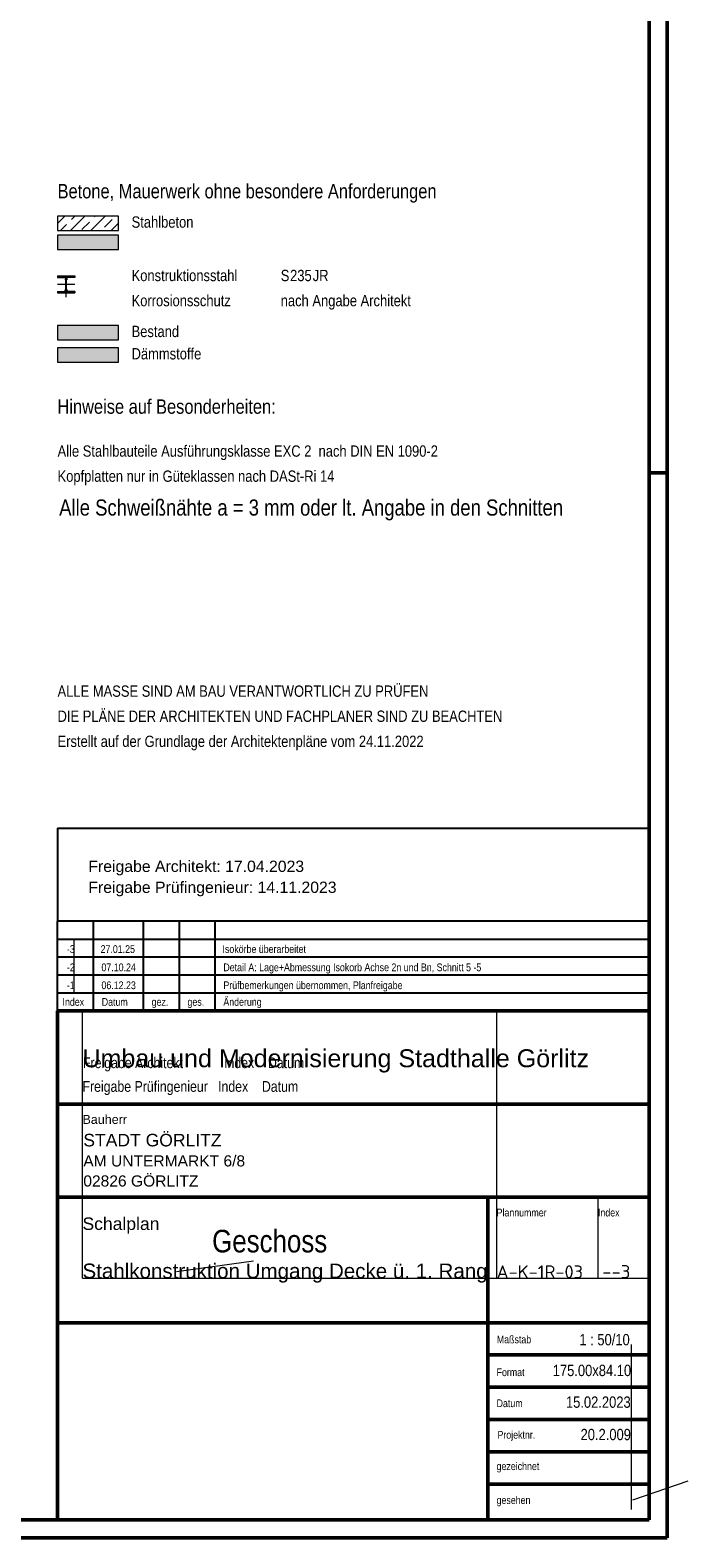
# Model space of a CAD drawing. Header units: millimetres. Extents: x 0 to 91, y -53.4 to 42.
# Tile 178 of 180: x 78.6 to 87.8, y 0 to 21. Entities that reach past the tile are written whole.
import ezdxf
from ezdxf.enums import TextEntityAlignment as Align

# ---------------------------------------------------------------- set-up
doc = ezdxf.new("R2010")
doc.units = ezdxf.units.MM
doc.linetypes.add('DASHDOT', pattern=[1, 0.5, -0.25, 0, -0.25])
doc.layers.add('Achsen', color=7, linetype='Continuous', lineweight=20)
doc.styles.add('Arial', font='arial.ttf')
doc.styles.add('Arial Narrow', font='ARIALN.TTF')
doc.styles.add('isocp', font='isocp', dxfattribs={"width": 1.1})

msp = doc.modelspace()

# ---------------------------------------------------------------- hatches: boundary and pattern name
at = {"lineweight": 13}
h = msp.add_hatch(dxfattribs=at)
h.set_pattern_fill('bB', color=6, scale=0.01, angle=45, style=0, pattern_type=2)
h.set_pattern_definition([(45, (0, 0), (-0.14142136, 0.14142136), [0.15, -0.1]), (45, (-0.07071, 0.07071), (-0.14142136, 0.14142136), [])])
h.paths.add_polyline_path([(79.85, 18.4296393), (79.85, 18.2296393), (79, 18.2296393), (79, 18.4296393)])
at = {"lineweight": 13, "true_color": 0xd0ffd0}
msp.add_hatch(color=254, dxfattribs=at).paths.add_polyline_path([(79.85, 18.1652912), (79.85, 17.9652912), (79, 17.9652912), (79, 18.1652912)])
at = {"lineweight": 50, "true_color": 0x000000}
msp.add_hatch(color=18, dxfattribs=at).paths.add_polyline_path([(79, 17.3596568), (79.24, 17.3596568), (79.24, 17.3816568), (79.1505, 17.3816568), (79.1500857, 17.3816604), (79.1496716, 17.3816711), (79.1492577, 17.381689), (79.1488442, 17.381714), (79.1484312, 17.3817462), (79.1480188, 17.3817854), (79.1476071, 17.3818318), (79.1471963, 17.3818853), (79.1467865, 17.3819459), (79.1463778, 17.3820135), (79.1459703, 17.3820882), (79.1455642, 17.3821699), (79.1451595, 17.3822586), (79.1447564, 17.3823542), (79.1443551, 17.3824568), (79.1439555, 17.3825664), (79.1435579, 17.3826828), (79.1431624, 17.382806), (79.1427691, 17.3829361), (79.1423781, 17.3830729), (79.1419895, 17.3832164), (79.1416034, 17.3833667), (79.14122, 17.3835236), (79.1408393, 17.383687), (79.1404616, 17.3838571), (79.1400868, 17.3840336), (79.1397151, 17.3842165), (79.1393466, 17.3844059), (79.1389815, 17.3846016), (79.1386198, 17.3848035), (79.1382616, 17.3850117), (79.1379071, 17.385226), (79.1375563, 17.3854464), (79.1372094, 17.3856728), (79.1368664, 17.3859052), (79.1365276, 17.3861435), (79.1361928, 17.3863876), (79.1358624, 17.3866374), (79.1355362, 17.3868929), (79.1352146, 17.387154), (79.1348975, 17.3874205), (79.1345851, 17.3876926), (79.1342774, 17.3879699), (79.1339745, 17.3882526), (79.1336765, 17.3885404), (79.1333836, 17.3888334), (79.1330958, 17.3891313), (79.1328131, 17.3894342), (79.1325357, 17.3897419), (79.1322637, 17.3900543), (79.1319971, 17.3903714), (79.131736, 17.3906931), (79.1314806, 17.3910192), (79.1312307, 17.3913496), (79.1309867, 17.3916844), (79.1307484, 17.3920233), (79.130516, 17.3923662), (79.1302896, 17.3927131), (79.1300692, 17.3930639), (79.1298549, 17.3934184), (79.1296467, 17.3937766), (79.1294447, 17.3941383), (79.1292491, 17.3945035), (79.1290597, 17.3948719), (79.1288767, 17.3952436), (79.1287002, 17.3956184), (79.1285302, 17.3959962), (79.1283667, 17.3963768), (79.1282099, 17.3967602), (79.1280596, 17.3971463), (79.1279161, 17.3975349), (79.1277792, 17.3979259), (79.1276492, 17.3983193), (79.1275259, 17.3987148), (79.1274095, 17.3991124), (79.1273, 17.3995119), (79.1271974, 17.3999133), (79.1271017, 17.4003163), (79.127013, 17.400721), (79.1269313, 17.4011271), (79.1268567, 17.4015346), (79.126789, 17.4019433), (79.1267285, 17.4023531), (79.126675, 17.4027639), (79.1266286, 17.4031756), (79.1265893, 17.403588), (79.1265572, 17.404001), (79.1265322, 17.4044146), (79.1265143, 17.4048284), (79.1265036, 17.4052426), (79.1265, 17.4056568), (79.1265, 17.5536568), (79.1265036, 17.5540711), (79.1265143, 17.5544852), (79.1265322, 17.5548991), (79.1265572, 17.5553126), (79.1265893, 17.5557256), (79.1266286, 17.556138), (79.126675, 17.5565497), (79.1267285, 17.5569605), (79.126789, 17.5573703), (79.1268567, 17.557779), (79.1269313, 17.5581865), (79.127013, 17.5585927), (79.1271017, 17.5589973), (79.1271974, 17.5594004), (79.1273, 17.5598018), (79.1274095, 17.5602013), (79.1275259, 17.5605989), (79.1276492, 17.5609944), (79.1277792, 17.5613877), (79.1279161, 17.5617787), (79.1280596, 17.5621673), (79.1282099, 17.5625534), (79.1283667, 17.5629368), (79.1285302, 17.5633175), (79.1287002, 17.5636953), (79.1288767, 17.56407), (79.1290597, 17.5644417), (79.1292491, 17.5648102), (79.1294447, 17.5651753), (79.1296467, 17.565537), (79.1298549, 17.5658952), (79.1300692, 17.5662497), (79.1302896, 17.5666005), (79.130516, 17.5669474), (79.1307484, 17.5672904), (79.1309867, 17.5676293), (79.1312307, 17.567964), (79.1314806, 17.5682945), (79.131736, 17.5686206), (79.1319971, 17.5689422), (79.1322637, 17.5692593), (79.1325357, 17.5695718), (79.1328131, 17.5698795), (79.1330958, 17.5701823), (79.1333836, 17.5704803), (79.1336765, 17.5707732), (79.1339745, 17.5710611), (79.1342774, 17.5713437), (79.1345851, 17.5716211), (79.1348975, 17.5718931), (79.1352146, 17.5721597), (79.1355362, 17.5724208), (79.1358624, 17.5726763), (79.1361928, 17.5729261), (79.1365276, 17.5731702), (79.1368664, 17.5734084), (79.1372094, 17.5736408), (79.1375563, 17.5738673), (79.1379071, 17.5740877), (79.1382616, 17.574302), (79.1386198, 17.5745101), (79.1389815, 17.5747121), (79.1393466, 17.5749078), (79.1397151, 17.5750971), (79.1400868, 17.5752801), (79.1404616, 17.5754566), (79.1408393, 17.5756266), (79.14122, 17.5757901), (79.1416034, 17.575947), (79.1419895, 17.5760972), (79.1423781, 17.5762408), (79.1427691, 17.5763776), (79.1431624, 17.5765077), (79.1435579, 17.5766309), (79.1439555, 17.5767473), (79.1443551, 17.5768568), (79.1447564, 17.5769594), (79.1451595, 17.5770551), (79.1455642, 17.5771438), (79.1459703, 17.5772255), (79.1463778, 17.5773002), (79.1467865, 17.5773678), (79.1471963, 17.5774284), (79.1476071, 17.5774818), (79.1480188, 17.5775282), (79.1484312, 17.5775675), (79.1488442, 17.5775996), (79.1492577, 17.5776247), (79.1496716, 17.5776425), (79.1500857, 17.5776533), (79.1505, 17.5776568), (79.24, 17.5776568), (79.24, 17.5996568), (79, 17.5996568), (79, 17.5776568), (79.0895, 17.5776568), (79.0899143, 17.5776533), (79.0903284, 17.5776425), (79.0907423, 17.5776247), (79.0911558, 17.5775996), (79.0915688, 17.5775675), (79.0919812, 17.5775282), (79.0923929, 17.5774818), (79.0928037, 17.5774284), (79.0932135, 17.5773678), (79.0936222, 17.5773002), (79.0940297, 17.5772255), (79.0944358, 17.5771438), (79.0948405, 17.5770551), (79.0952436, 17.5769594), (79.0956449, 17.5768568), (79.0960445, 17.5767473), (79.0964421, 17.5766309), (79.0968376, 17.5765077), (79.0972309, 17.5763776), (79.0976219, 17.5762408), (79.0980105, 17.5760972), (79.0983966, 17.575947), (79.09878, 17.5757901), (79.0991607, 17.5756266), (79.0995384, 17.5754566), (79.0999132, 17.5752801), (79.1002849, 17.5750971), (79.1006534, 17.5749078), (79.1010185, 17.5747121), (79.1013802, 17.5745101), (79.1017384, 17.574302), (79.1020929, 17.5740877), (79.1024437, 17.5738673), (79.1027906, 17.5736408), (79.1031336, 17.5734084), (79.1034724, 17.5731702), (79.1038072, 17.5729261), (79.1041376, 17.5726763), (79.1044638, 17.5724208), (79.1047854, 17.5721597), (79.1051025, 17.5718931), (79.1054149, 17.5716211), (79.1057226, 17.5713437), (79.1060255, 17.5710611), (79.1063235, 17.5707732), (79.1066164, 17.5704803), (79.1069042, 17.5701823), (79.1071869, 17.5698795), (79.1074643, 17.5695718), (79.1077363, 17.5692593), (79.1080029, 17.5689422), (79.108264, 17.5686206), (79.1085194, 17.5682945), (79.1087693, 17.567964), (79.1090133, 17.5676293), (79.1092516, 17.5672904), (79.109484, 17.5669474), (79.1097104, 17.5666005), (79.1099308, 17.5662497), (79.1101451, 17.5658952), (79.1103533, 17.565537), (79.1105553, 17.5651753), (79.1107509, 17.5648102), (79.1109403, 17.5644417), (79.1111233, 17.56407), (79.1112998, 17.5636953), (79.1114698, 17.5633175), (79.1116333, 17.5629368), (79.1117901, 17.5625534), (79.1119404, 17.5621673), (79.1120839, 17.5617787), (79.1122208, 17.5613877), (79.1123508, 17.5609944), (79.1124741, 17.5605989), (79.1125905, 17.5602013), (79.1127, 17.5598018), (79.1128026, 17.5594004), (79.1128983, 17.5589973), (79.112987, 17.5585927), (79.1130687, 17.5581865), (79.1131433, 17.557779), (79.113211, 17.5573703), (79.1132715, 17.5569605), (79.113325, 17.5565497), (79.1133714, 17.556138), (79.1134107, 17.5557256), (79.1134428, 17.5553126), (79.1134678, 17.5548991), (79.1134857, 17.5544852), (79.1134964, 17.5540711), (79.1135, 17.5536568), (79.1135, 17.4056568), (79.1134964, 17.4052426), (79.1134857, 17.4048284), (79.1134678, 17.4044146), (79.1134428, 17.404001), (79.1134107, 17.403588), (79.1133714, 17.4031756), (79.113325, 17.4027639), (79.1132715, 17.4023531), (79.113211, 17.4019433), (79.1131433, 17.4015346), (79.1130687, 17.4011271), (79.112987, 17.400721), (79.1128983, 17.4003163), (79.1128026, 17.3999133), (79.1127, 17.3995119), (79.1125905, 17.3991124), (79.1124741, 17.3987148), (79.1123508, 17.3983193), (79.1122208, 17.3979259), (79.1120839, 17.3975349), (79.1119404, 17.3971463), (79.1117901, 17.3967602), (79.1116333, 17.3963768), (79.1114698, 17.3959962), (79.1112998, 17.3956184), (79.1111233, 17.3952436), (79.1109403, 17.3948719), (79.1107509, 17.3945035), (79.1105553, 17.3941383), (79.1103533, 17.3937766), (79.1101451, 17.3934184), (79.1099308, 17.3930639), (79.1097104, 17.3927131), (79.109484, 17.3923662), (79.1092516, 17.3920233), (79.1090133, 17.3916844), (79.1087693, 17.3913496), (79.1085194, 17.3910192), (79.108264, 17.3906931), (79.1080029, 17.3903714), (79.1077363, 17.3900543), (79.1074643, 17.3897419), (79.1071869, 17.3894342), (79.1069042, 17.3891313), (79.1066164, 17.3888334), (79.1063235, 17.3885404), (79.1060255, 17.3882526), (79.1057226, 17.3879699), (79.1054149, 17.3876926), (79.1051025, 17.3874205), (79.1047854, 17.387154), (79.1044638, 17.3868929), (79.1041376, 17.3866374), (79.1038072, 17.3863876), (79.1034724, 17.3861435), (79.1031336, 17.3859052), (79.1027906, 17.3856728), (79.1024437, 17.3854464), (79.1020929, 17.385226), (79.1017384, 17.3850117), (79.1013802, 17.3848035), (79.1010185, 17.3846016), (79.1006534, 17.3844059), (79.1002849, 17.3842165), (79.0999132, 17.3840336), (79.0995384, 17.3838571), (79.0991607, 17.383687), (79.09878, 17.3835236), (79.0983966, 17.3833667), (79.0980105, 17.3832164), (79.0976219, 17.3830729), (79.0972309, 17.3829361), (79.0968376, 17.382806), (79.0964421, 17.3826828), (79.0960445, 17.3825664), (79.0956449, 17.3824568), (79.0952436, 17.3823542), (79.0948405, 17.3822586), (79.0944358, 17.3821699), (79.0940297, 17.3820882), (79.0936222, 17.3820135), (79.0932135, 17.3819459), (79.0928037, 17.3818853), (79.0923929, 17.3818318), (79.0919812, 17.3817854), (79.0915688, 17.3817462), (79.0911558, 17.381714), (79.0907423, 17.381689), (79.0903284, 17.3816711), (79.0899143, 17.3816604), (79.0895, 17.3816568), (79, 17.3816568)])
at = {"lineweight": 50, "true_color": 0xe0ddbe}
msp.add_hatch(color=254, dxfattribs=at).paths.add_polyline_path([(79.85, 16.5932421), (79.85, 16.3932421), (79, 16.3932421), (79, 16.5932421)])
at = {"layer": 'Achsen', "lineweight": 50, "true_color": 0xe9e9e9}
msp.add_hatch(color=254, dxfattribs=at).paths.add_polyline_path([(79, 16.7044781), (79.85, 16.7044781), (79.85, 16.9044781), (79, 16.9044781)])

# ---------------------------------------------------------------- linework, layer by layer
at = {"color": 4, "linetype": 'Continuous', "lineweight": 50}
for p, q in [((87.5, 0), (87.5, 42.05)), ((87.25, 0.25), (87.25, 41.8)), ((79, 0.25), (79, 7.35)), ((79, 7.35), (87.25, 7.35)), ((87.25, 7.35), (87.25, 1.7499962)), ((87.25, 6.05), (79, 6.05)), ((87.25, 5), (87.25, 4.75)), ((87.25, 4.75), (79, 4.75)), ((85, 4.75), (85, 0.25)), ((79, 3), (87.25, 3)), ((87.25, 2.55), (85, 2.55)), ((87.25, 2.1), (85, 2.1)), ((87.25, 1.7499962), (87.25, 0.25)), ((87.25, 1.65), (85, 1.65)), ((87.25, 1.2), (85, 1.2)), ((87.25, 0.75), (85, 0.75)), ((1, 0.25), (87.25, 0.25)), ((87.25, 0.25), (79, 0.25)), ((84.6729921, 0.25), (80.023422, 0.25)), ((0, 0), (87.5, 0))]:
    msp.add_line(p, q, dxfattribs=at)
at = {"color": 3, "linetype": 'Continuous', "lineweight": 25}
for p, q in [((87.25, 8.6), (87.25, 18.931111)), ((79, 9.8980988), (87.25, 9.8980988)), ((79, 9.8980988), (79, 8.6)), ((79, 7.35), (79, 8.6)), ((87.25, 8.6), (79, 8.6)), ((79.5, 7.35), (79.5, 8.6)), ((80.2, 7.35), (80.2, 8.6)), ((80.7, 7.35), (80.7, 8.6)), ((81.2, 7.35), (81.2, 8.6)), ((87.25, 7.35), (87.25, 8.6)), ((79, 8.35), (87.25, 8.35)), ((79, 8.1), (87.25, 8.1)), ((79, 7.85), (87.25, 7.85)), ((79, 7.6), (87.25, 7.6))]:
    msp.add_line(p, q, dxfattribs=at)
at = {"color": 5, "linetype": 'Continuous', "lineweight": 18}
for p, q in [((79.85, 18.4296393), (79, 18.4296393)), ((79, 18.4296393), (79, 18.2296393)), ((79.85, 18.2296393), (79.85, 18.4296393)), ((79, 18.2296393), (79.85, 18.2296393)), ((79.85, 18.1652912), (79, 18.1652912)), ((79, 18.1652912), (79, 17.9652912)), ((79.85, 17.9652912), (79.85, 18.1652912)), ((79, 17.9652912), (79.85, 17.9652912)), ((79, 17.5996568), (79.24, 17.5996568)), ((79, 17.5996568), (79, 17.5776568)), ((79, 17.5776568), (79.0895, 17.5776568)), ((79.1135, 17.4056568), (79.1135, 17.5536568)), ((79.1265, 17.4056568), (79.1265, 17.5536568)), ((79.24, 17.5776568), (79.1505, 17.5776568)), ((79.24, 17.5996568), (79.24, 17.5776568)), ((79, 17.3816568), (79.0895, 17.3816568)), ((79, 17.3816568), (79, 17.3596568)), ((79, 17.3596568), (79.24, 17.3596568)), ((79.24, 17.3816568), (79.1505, 17.3816568)), ((79.24, 17.3816568), (79.24, 17.3596568)), ((79.85, 16.5932421), (79, 16.5932421)), ((79, 16.5932421), (79, 16.3932421)), ((79.85, 16.3932421), (79.85, 16.5932421)), ((79, 16.3932421), (79.85, 16.3932421))]:
    msp.add_line(p, q, dxfattribs=at)
at = {"color": 9, "linetype": 'DASHDOT', "lineweight": 0, "ltscale": 0.5}
for p, q in [((79.24, 17.4796568), (79, 17.4796568)), ((79.12, 17.2996568), (79.12, 17.6596568))]:
    msp.add_line(p, q, dxfattribs=at)
at = {"color": 9, "linetype": 'Continuous', "lineweight": 0}
for p, q in [((79.054, 17.5996568), (79.054, 17.5776568)), ((79.1035, 17.5536568), (79.1365, 17.5536568)), ((79.186, 17.5996568), (79.186, 17.5776568)), ((79.1035, 17.4056568), (79.1365, 17.4056568)), ((79.225366, 8.35), (79.225366, 7.6)), ((79.347521, 3.6199846), (79.347521, 7.35)), ((85.1229535, 7.35), (85.1229535, 3.6199846)), ((86.5368, 4.75), (86.5368, 3.6199846)), ((81.7346722, 3.8563076), (80.6601096, 3.711655)), ((79.347521, 3.6199846), (87.25, 3.6199846)), ((87.001833, 2.695755), (87.001833, 0.3933712)), ((87.7905473, 0.791789), (87.0184194, 0.525538))]:
    msp.add_line(p, q, dxfattribs=at)
at = {"color": 4, "linetype": 'Continuous', "lineweight": 50, "ltscale": 0.2}
msp.add_line((87.5, 14.85), (87.25, 14.85), dxfattribs=at)
at = {"color": 5, "linetype": 'Continuous', "lineweight": 18}
for centre, start, end in [((79.0895, 17.5536568), 0, 90), ((79.1505, 17.5536568), 90, 180), ((79.0895, 17.4056568), 270, 0), ((79.1505, 17.4056568), 180, 270)]:
    msp.add_arc(centre, 0.024, start, end, dxfattribs=at)
at = {"layer": 'Achsen', "color": 5, "linetype": 'Continuous', "lineweight": 18}
for p, q in [((79.85, 16.9044781), (79, 16.9044781)), ((79, 16.9044781), (79, 16.7044781)), ((79.85, 16.7044781), (79.85, 16.9044781)), ((79, 16.7044781), (79.85, 16.7044781))]:
    msp.add_line(p, q, dxfattribs=at)

# ---------------------------------------------------------------- texts
at = {"color": 2, "lineweight": 35}
for s, height, style, p in [('Betone, Mauerwerk ohne besondere Anforderungen', 0.2, 'Arial Narrow', (79, 18.6796403)), ('Stahlbeton', 0.1575, 'Arial Narrow', (80.03246, 18.270012)), ('Konstruktionsstahl', 0.1575, 'Arial Narrow', (80.03246, 17.5250968)), ('S', 0.1575, 'Arial Narrow', (82.11263, 17.5250988)), ('235', 0.1575, 'Arial Narrow', (82.24313, 17.5250988)), ('JR', 0.1575, 'Arial Narrow', (82.55859, 17.5250988)), ('Korrosionsschutz', 0.1575, 'Arial Narrow', (80.03246, 17.1750978)), ('nach Angabe Architekt', 0.1575, 'Arial Narrow', (82.11263, 17.1750998)), ('Dämmstoffe', 0.1575, 'Arial Narrow', (80.03246, 16.4336148)), ('Hinweise auf Besonderheiten:', 0.2, 'Arial Narrow', (78.998599, 15.6758603)), ('Alle Stahlbauteile Ausführungsklasse EXC 2  nach DIN EN 1090-2', 0.1575, 'Arial Narrow', (79, 15.0768208)), ('Kopfplatten nur in Güteklassen nach DASt-Ri 14', 0.1575, 'Arial Narrow', (79, 14.7268208)), ('Umbau und Modernisierung Stadthalle Görlitz', 0.25, 'Arial', (79.347521, 6.562896)), ('STADT GÖRLITZ', 0.175, 'Arial', (79.359103, 5.458769)), ('AM UNTERMARKT 6/8', 0.1555, 'Arial', (79.359103, 5.178869)), ('02826 GÖRLITZ', 0.1555, 'Arial', (79.359103, 4.898969)), ('Schalplan', 0.175, 'Arial', (79.347521, 4.293234))]:
    msp.add_text(s, height=height, dxfattribs=dict(at, style=style)).set_placement(p)
at = {"color": 4, "lineweight": 50}
for s, height, style, p in [('Alle Schweißnähte a = 3 mm oder lt. Angabe in den Schnitten', 0.225, 'Arial Narrow', (79.0224934, 14.2552445)), ('Stahlkonstruktion Umgang Decke ü. 1. Rang', 0.205, 'Arial', (79.347521, 3.6199846))]:
    msp.add_text(s, height=height, dxfattribs=dict(at, style=style)).set_placement(p)
at = {"color": 3, "lineweight": 25}
for s, height, style, p in [('Freigabe Architekt: 17.04.2023', 0.1575, 'Arial', (79.4296903, 9.286216)), ('Freigabe Prüfingenieur: 14.11.2023', 0.1575, 'Arial', (79.4296903, 8.993623)), ('-3', 0.1075, 'Arial Narrow', (79.1297651, 8.156473)), (' 27.01.25', 0.1075, 'Arial Narrow', (79.5659879, 8.156473)), (' Isokörbe überarbeitet', 0.1075, 'Arial Narrow', (81.2660808, 8.156473)), ('-2', 0.1075, 'Arial Narrow', (79.1297651, 7.9015587)), ('07.10.24', 0.1075, 'Arial Narrow', (79.6121321, 7.9018488)), ('Detail A: Lage+Abmessung Isokorb Achse 2n und Bn, Schnitt 5 -5', 0.1075, 'Arial Narrow', (81.312225, 7.9018488)), ('-1', 0.1075, 'Arial Narrow', (79.1297651, 7.6515587)), ('06.12.23', 0.1075, 'Arial Narrow', (79.6121321, 7.6518488)), ('Prüfbemerkungen übernommen, Planfreigabe', 0.1075, 'Arial Narrow', (81.312225, 7.6518488)), ('Index', 0.1075, 'Arial Narrow', (79.068945, 7.4199135)), ('Datum', 0.1075, 'Arial Narrow', (79.616406, 7.4199135)), ('gez.', 0.1075, 'Arial Narrow', (80.312225, 7.4199135)), ('ges.', 0.1075, 'Arial Narrow', (80.812225, 7.4199135)), ('Änderung', 0.1075, 'Arial Narrow', (81.312225, 7.4199135)), ('Bauherr', 0.125, 'Arial', (79.347521, 5.772352)), ('Plannummer', 0.1075, 'Arial Narrow', (85.122954, 4.481968)), ('Index', 0.1075, 'Arial Narrow', (86.5368, 4.481968)), ('Maßstab', 0.1075, 'Arial Narrow', (85.126189, 2.713135)), ('Format', 0.1075, 'Arial Narrow', (85.122954, 2.255711)), ('Datum', 0.1075, 'Arial Narrow', (85.122954, 1.823087)), ('Projektnr.', 0.1075, 'Arial Narrow', (85.135187, 1.382927)), ('gezeichnet', 0.1075, 'Arial Narrow', (85.122954, 0.945074)), ('gesehen', 0.1075, 'Arial Narrow', (85.122954, 0.472371))]:
    msp.add_text(s, height=height, dxfattribs=dict(at, style=style)).set_placement(p)
at = {"color": 9, "lineweight": 0, "style": 'Arial Narrow'}
for s, height, p in [('Freigabe Architekt            Index    Datum', 0.15, (79.354747, 6.55)), ('Freigabe Prüfingenieur   Index    Datum', 0.15, (79.347521, 6.219832)), ('Geschoss', 0.315, (81.1560616, 3.980296))]:
    msp.add_text(s, height=height, dxfattribs=at).set_placement(p)
at = {"color": 3, "lineweight": 25, "style": 'isocp', "width": 1.15}
for s, height, p in [('A-K-1R-03', 0.18, (85.1229535, 3.6199846)), ('--3', 0.184, (86.5964054, 3.6199846))]:
    msp.add_text(s, height=height, dxfattribs=at).set_placement(p)
at = {"color": 2, "lineweight": 35, "style": 'Arial Narrow'}
for s, p in [('1 : 50/10', (86.9800515, 2.684935)), ('175.00x84.10', (86.999648, 2.256007)), ('15.02.2023', (86.993227, 1.8140897)), ('20.2.009', (86.996647, 1.362305))]:
    msp.add_text(s, height=0.1575, dxfattribs=at).set_placement(p, align=Align.RIGHT)
at = {"layer": 'Achsen', "color": 2, "lineweight": 35, "style": 'Arial Narrow'}
for s, p in [('Bestand', (80.03246, 16.7448508)), ('ALLE MASSE SIND AM BAU VERANTWORTLICH ZU PRÜFEN', (79, 11.7288988)), ('DIE PLÄNE DER ARCHITEKTEN UND FACHPLANER SIND ZU BEACHTEN', (79, 11.3788988)), ('Erstellt auf der Grundlage der Architektenpläne vom 24.11.2022', (79, 11.0288988))]:
    msp.add_text(s, height=0.1575, dxfattribs=at).set_placement(p)

doc.saveas('drawing.dxf')
